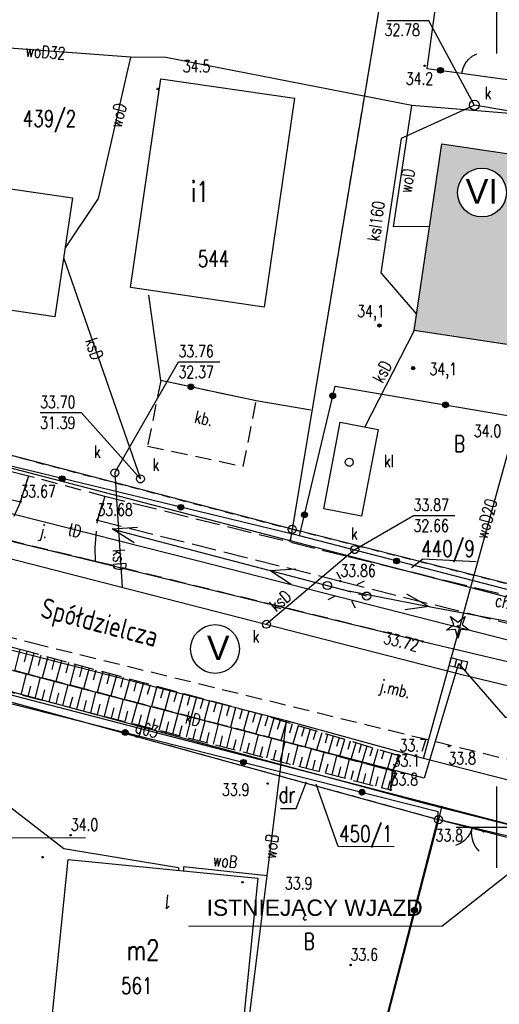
# Model space of a CAD drawing. Header units: millimetres. Extents: x 42484 to 45713, y 27065 to 28593.
# Tile 5 of 23: x 42563 to 42592, y 28443 to 28504. Entities that reach past the tile are written whole.
import ezdxf
from ezdxf.enums import TextEntityAlignment as Align

# ---------------------------------------------------------------- set-up
doc = ezdxf.new("R2010")
doc.units = ezdxf.units.MM
for name, pattern in [('1', [2, 1, -1]), ('2', [1, 0.5, -0.5]), ('423', [2, 1.5, -0.5]), ('424', [1.5, 1, -0.5]), ('9', [1.75, 1.25, -0.5]), ('901', [0])]:
    doc.linetypes.add(name, pattern=pattern)
for name, color, linetype in [('000_Inne__niezydentyfikowane_', 7, 'Continuous'), ('202-punkt_graniczny', 7, 'Continuous'), ('203-punkt_graniczny', 7, 'Continuous'), ('210-oznaczenie_konturu_uzytku_g', 7, 'Continuous'), ('211-numer_dzialki_ewidencyjnej', 7, 'Continuous'), ('218-kontur_uzytku_gruntowego', 7, 'Continuous'), ('219-dzialka_ewidencyjna', 7, 'Continuous'), ('238-Punkt_adresowy_budynku', 7, 'Continuous'), ('312-budynek_ewidencyjny', 7, 'Continuous'), ('312-oznaczenie_budynku_ewidency', 7, 'Continuous'), ('994-Nazwa_ulicy', 7, 'Continuous'), ('brama', 7, 'Continuous'), ('chodnik', 7, 'Continuous'), ('chodnik-Atr17', 7, 'Continuous'), ('drzewo_iglaste', 7, 'Continuous'), ('furtka', 7, 'Continuous'), ('inny_obiekt_zagospodarowania_te', 7, 'Continuous'), ('jezdnia', 7, 'Continuous'), ('jezdnia-Atr17', 7, 'Continuous'), ('kratka_sciekowa', 7, 'Continuous'), ('kraweznik', 7, 'Continuous'), ('latarnia', 7, 'Continuous'), ('obszar_utwardzony', 7, 'Continuous'), ('obszar_utwardzony-Atr17', 7, 'Continuous'), ('ogrodzenie_trwale', 7, 'Continuous'), ('opisy', 7, 'Continuous'), ('osadnik__szambo', 7, 'Continuous'), ('osadnik__szambo-Atr17', 7, 'Continuous'), ('pikieta_naturalna', 7, 'Continuous'), ('pikieta_naturalna-Atr2', 7, 'Continuous'), ('pikieta_naturalna-Atr3', 7, 'Continuous'), ('pikieta_sztuczna', 7, 'Continuous'), ('pikieta_sztuczna-Atr2', 7, 'Continuous'), ('przewod_elektroenergetyczny_nis', 7, 'Continuous'), ('przewod_elektroenergetyczny_pod', 7, 'Continuous'), ('przewod_gazowy', 7, 'Continuous'), ('przewod_gazowy-Atr1', 7, 'Continuous'), ('przewod_kanalizacyjny', 7, 'Continuous'), ('przewod_kanalizacyjny-Atr1', 7, 'Continuous'), ('przewod_telekomunikacyjny_podzi', 7, 'Continuous'), ('przewod_wodociagowy', 7, 'Continuous'), ('przewod_wodociagowy-Atr1', 7, 'Continuous'), ('rzedna-Atr2', 7, 'Continuous'), ('rzedna-Atr3', 7, 'Continuous'), ('skarpa_nieumocniona', 7, 'Continuous'), ('wlaz_do_komory_lub_kanalu_-_okr', 7, 'Continuous')]:
    doc.layers.add(name, color=color, linetype=linetype)
doc.styles.add('ARIAL', font='arial.ttf')
doc.styles.get("Standard").update_dxf_attribs({"font": 'arial.ttf'})
doc.styles.add('STYL_ARIAL', font='simplex', dxfattribs={"width": 0.75, "oblique": 0.1})

# ---------------------------------------------------------------- blocks, each defined once
blk = doc.blocks.new('202')
at = {"color": 0}
blk.add_circle((0, 0), 0.25, dxfattribs=at)
blk = doc.blocks.new('203')
at = {"color": 0}
blk.add_circle((0, 0), 0.05, dxfattribs=at)
blk = doc.blocks.new('US22')
at = {"color": 7}
blk.add_polyline3d([(0, 0.25, 0), (0.1352, 0.2103, 0), (0.2274, 0.1039, 0), (0.2475, -0.0356, 0), (0.1889, -0.1637, 0), (0.0704, -0.2399, 0), (-0.0704, -0.2399, 0), (-0.1889, -0.1637, 0), (-0.2475, -0.0356, 0), (-0.2274, 0.1039, 0), (-0.1352, 0.2103, 0), (0, 0.25, 0)], dxfattribs=at)
blk = doc.blocks.new('US05')
at = {"color": 7}
for points in [[(-0.525, 0.25, 0), (-0.175, 0.25, 0)], [(-0.525, -0.25, 0), (-0.525, 0.25, 0)], [(-0.175, 0.25, 0), (0.175, 0.25, 0)], [(-0.175, -0.25, 0), (-0.175, 0.25, 0)], [(0.175, 0.25, 0), (0.525, 0.25, 0)], [(0.175, -0.25, 0), (0.175, 0.25, 0)], [(0.525, -0.25, 0), (0.525, 0.25, 0)], [(-0.525, -0.25, 0), (-0.175, -0.25, 0)], [(-0.175, -0.25, 0), (0.175, -0.25, 0)], [(0.175, -0.25, 0), (0.525, -0.25, 0)]]:
    blk.add_polyline3d(points, dxfattribs=at)
blk = doc.blocks.new('OK02')
at = {"color": 7}
for points in [[(-0.75, 1.299, 0), (-0.4963, 1.1147, 0), (-0.2865, 0.8817, 0), (-0.1297, 0.6101, 0), (-0.0328, 0.3119, 0), (0, 0, 0)], [(0, 0, 0), (0.0328, 0.3119, 0), (0.1297, 0.6101, 0), (0.2865, 0.8817, 0), (0.4963, 1.1147, 0), (0.75, 1.299, 0)]]:
    blk.add_polyline3d(points, dxfattribs=at)
blk = doc.blocks.new('OK04')
at = {"color": 7}
blk.add_polyline3d([(0, 0.001, 0), (0.0328, 0.3129, 0), (0.1297, 0.6111, 0), (0.2865, 0.8827, 0), (0.4963, 1.1157, 0), (0.75, 1.3, 0)], dxfattribs=at)
blk = doc.blocks.new('PW01')
at = {"color": 7}
blk.add_polyline3d([(0.045, 0, 0), (0.0318, -0.0318, 0), (0, -0.045, 0), (-0.0318, -0.0318, 0), (-0.045, 0, 0), (-0.0318, 0.0318, 0), (0, 0.045, 0), (0.0318, 0.0318, 0), (0.045, 0, 0)], dxfattribs=at)
blk = doc.blocks.new('921')
at = {"color": 0}
for p, q in [((-0.7, -0.25), (-0.25, 0.1)), ((-0.25, 0.1), (-0.45, 0.6)), ((-0.45, 0.6), (0, 0.25)), ((0, 0.25), (0.45, 0.6)), ((0.45, 0.6), (0.25, 0.1)), ((0.25, 0.1), (0.7, -0.25)), ((-0.15, -0.2), (-0.7, -0.25)), ((0, -0.75), (-0.15, -0.2)), ((0.15, -0.2), (0, -0.75)), ((0.7, -0.25), (0.15, -0.2))]:
    blk.add_line(p, q, dxfattribs=at)
blk.add_circle((0, 0), 0.05, dxfattribs=at)
blk = doc.blocks.new('510')
at = {"color": 0}
blk.add_circle((0, 0), 0.25, dxfattribs=at)
blk = doc.blocks.new('515')
at = {"color": 0}
for p, q in [((0, 1.25), (0, 0.75)), ((-1.25, 0), (-0.75, 0)), ((0.75, 0), (1.25, 0)), ((0, -0.75), (0, -1.25))]:
    blk.add_line(p, q, dxfattribs=at)
blk = doc.blocks.new('801')
at = {"color": 0}
for radius in [0.1, 0.09, 0.08, 0.07, 0.06, 0.05, 0.04, 0.03, 0.02, 0.01]:
    blk.add_circle((0, 0), radius, dxfattribs=at)
blk = doc.blocks.new('506')
at = {"color": 0}
blk.add_circle((0, 0), 0.3, dxfattribs=at)

msp = doc.modelspace()

# ---------------------------------------------------------------- hatches: boundary and pattern name
at = {"transparency": 33554585}
h = msp.add_hatch(color=1, dxfattribs=at)
h.set_gradient(color1=(228, 162, 119), color2=(228, 162, 119))
h.paths.add_polyline_path([(42607.803, 28483.725), (42608.274, 28486.811), (42607.41, 28486.94), (42606.502, 28487.076), (42606.812, 28489.172), (42607.441, 28493.426), (42588.561, 28496.226), (42586.861, 28484.762), (42593.518, 28483.775), (42593.186, 28481.54), (42593.348, 28481.516), (42593.787, 28481.451), (42605.435, 28479.743), (42605.717, 28481.713), (42606.231, 28481.638), (42607.457, 28481.457), (42607.758, 28483.429), (42607.803, 28483.725), (42594.018, 28483.725), (42593.216, 28484.479), (42594.019, 28484.477), (42594.018, 28483.725)])
h.paths.add_polyline_path([(42589.522, 28493.24, -1), (42592.522, 28493.24, -1)], flags=16)
h.paths.add_polyline_path([(42603.602, 28492.825), (42604.035, 28496.015), (42601.993, 28496.292), (42601.56, 28493.102)], flags=9)
h.paths.add_polyline_path([(42597.044, 28493.688), (42597.372, 28496.108), (42595.33, 28496.385), (42595.002, 28493.965)], flags=9)
h.paths.add_polyline_path([(42596.368, 28489.597), (42596.697, 28492.017), (42594.655, 28492.294), (42594.326, 28489.874)], flags=24)
h.paths.add_polyline_path([(42608.02, 28485.457), (42611.232, 28485.237), (42611.372, 28487.293), (42608.161, 28487.512)], flags=9)
h.paths.add_polyline_path([(42589.637, 28491.745), (42592.367, 28491.745), (42592.367, 28494.836), (42589.637, 28494.836)], flags=24)
h.paths.add_polyline_path([(42592.656, 28484.21), (42608.701, 28484.175), (42608.705, 28486.251), (42592.661, 28486.285)], flags=9)
h.paths.add_polyline_path([(42596.693, 28481.524), (42597.56, 28481.41), (42597.731, 28482.711), (42596.864, 28482.825)], flags=24)
h.paths.add_polyline_path([(42595.591, 28486.356), (42598.019, 28486.356), (42598.019, 28487.856), (42595.591, 28487.856)], flags=24)
h.paths.add_polyline_path([(42595.279, 28488.614), (42597.466, 28488.614), (42597.466, 28490.489), (42595.279, 28490.489)], flags=24)

# ---------------------------------------------------------------- linework, layer by layer
msp.add_line((42588.554, 28448.191), (42607.539, 28463.15))
at = {"color": 1, "lineweight": 0}
msp.add_line((42545.521, 28453.617), (42566.668, 28453.617), dxfattribs=at)
at = {"color": 7, "lineweight": 0}
msp.add_line((42572.984, 28448.191), (42588.554, 28448.191), dxfattribs=at)
for centre in [(42591.022, 28493.24), (42574.625, 28465.219)]:
    msp.add_circle(centre, 1.5)
at = {"layer": '000_Inne__niezydentyfikowane_', "color": 7}
for points in [[(42562.631, 28465.186, 0), (42562.301, 28463.886, 0)], [(42563.061, 28465.066, 0), (42562.901, 28464.426, 0)], [(42563.491, 28464.956, 0), (42563.151, 28463.666, 0)], [(42563.921, 28464.836, 0), (42563.751, 28464.196, 0)], [(42564.351, 28464.726, 0), (42564.001, 28463.446, 0)], [(42564.771, 28464.606, 0), (42564.601, 28463.966, 0)], [(42565.201, 28464.496, 0), (42564.851, 28463.216, 0)], [(42565.621, 28464.386, 0), (42565.451, 28463.746, 0)], [(42566.041, 28464.266, 0), (42565.701, 28462.996, 0)], [(42566.471, 28464.156, 0), (42566.301, 28463.516, 0)], [(42562.711, 28462.406, 0), (42563.041, 28463.696, 0)], [(42566.891, 28464.036, 0), (42566.551, 28462.776, 0)], [(42567.311, 28463.926, 0), (42567.141, 28463.296, 0)], [(42567.731, 28463.816, 0), (42567.391, 28462.556, 0)], [(42568.141, 28463.706, 0), (42567.971, 28463.076, 0)], [(42568.561, 28463.586, 0), (42568.221, 28462.336, 0)], [(42563.141, 28462.296, 0), (42563.311, 28462.936, 0)], [(42563.571, 28462.186, 0), (42563.901, 28463.466, 0)], [(42564.431, 28461.966, 0), (42564.761, 28463.246, 0)], [(42565.281, 28461.746, 0), (42565.611, 28463.026, 0)], [(42568.981, 28463.476, 0), (42568.811, 28462.856, 0)], [(42569.391, 28463.366, 0), (42569.051, 28462.116, 0)], [(42569.801, 28463.256, 0), (42569.641, 28462.636, 0)], [(42570.221, 28463.146, 0), (42569.881, 28461.906, 0)], [(42570.631, 28463.026, 0), (42570.461, 28462.416, 0)], [(42571.041, 28462.916, 0), (42570.711, 28461.686, 0)], [(42564.001, 28462.076, 0), (42564.171, 28462.716, 0)], [(42564.861, 28461.856, 0), (42565.021, 28462.496, 0)], [(42565.711, 28461.636, 0), (42565.881, 28462.276, 0)], [(42566.141, 28461.526, 0), (42566.461, 28462.796, 0)], [(42566.991, 28461.306, 0), (42567.311, 28462.576, 0)], [(42567.831, 28461.086, 0), (42568.161, 28462.356, 0)], [(42571.451, 28462.806, 0), (42571.281, 28462.196, 0)], [(42571.861, 28462.696, 0), (42571.531, 28461.476, 0)], [(42572.271, 28462.586, 0), (42572.101, 28461.976, 0)], [(42572.671, 28462.476, 0), (42572.341, 28461.256, 0)], [(42573.081, 28462.366, 0), (42572.911, 28461.756, 0)], [(42566.561, 28461.416, 0), (42566.731, 28462.046, 0)], [(42567.411, 28461.196, 0), (42567.571, 28461.826, 0)], [(42568.681, 28460.866, 0), (42569.001, 28462.136, 0)], [(42569.521, 28460.656, 0), (42569.851, 28461.916, 0)], [(42570.361, 28460.436, 0), (42570.681, 28461.696, 0)], [(42573.481, 28462.256, 0), (42573.161, 28461.046, 0)], [(42573.891, 28462.156, 0), (42573.721, 28461.546, 0)], [(42574.291, 28462.046, 0), (42573.961, 28460.836, 0)], [(42574.691, 28461.936, 0), (42574.531, 28461.336, 0)], [(42575.091, 28461.826, 0), (42574.771, 28460.626, 0)], [(42575.491, 28461.716, 0), (42575.331, 28461.116, 0)], [(42568.261, 28460.976, 0), (42568.421, 28461.606, 0)], [(42569.101, 28460.756, 0), (42569.261, 28461.396, 0)], [(42569.941, 28460.546, 0), (42570.101, 28461.176, 0)], [(42571.201, 28460.226, 0), (42571.521, 28461.476, 0)], [(42572.031, 28460.006, 0), (42572.351, 28461.256, 0)], [(42575.891, 28461.606, 0), (42575.571, 28460.416, 0)], [(42576.291, 28461.506, 0), (42576.131, 28460.906, 0)], [(42576.691, 28461.396, 0), (42576.371, 28460.206, 0)], [(42577.081, 28461.286, 0), (42576.921, 28460.696, 0)], [(42577.481, 28461.176, 0), (42577.131, 28460.006, 0)], [(42577.861, 28461.066, 0), (42577.691, 28460.486, 0)], [(42570.781, 28460.326, 0), (42570.941, 28460.956, 0)], [(42571.621, 28460.116, 0), (42571.781, 28460.736, 0)], [(42572.451, 28459.896, 0), (42572.611, 28460.526, 0)], [(42572.861, 28459.796, 0), (42573.181, 28461.036, 0)], [(42573.691, 28459.576, 0), (42574.011, 28460.816, 0)], [(42574.521, 28459.366, 0), (42574.841, 28460.606, 0)], [(42578.241, 28460.956, 0), (42577.901, 28459.806, 0)], [(42578.621, 28460.836, 0), (42578.451, 28460.266, 0)], [(42579.001, 28460.726, 0), (42578.661, 28459.606, 0)], [(42579.371, 28460.616, 0), (42579.201, 28460.056, 0)], [(42579.741, 28460.506, 0), (42579.411, 28459.396, 0)], [(42573.281, 28459.686, 0), (42573.441, 28460.306, 0)], [(42574.111, 28459.476, 0), (42574.271, 28460.096, 0)], [(42574.931, 28459.256, 0), (42575.091, 28459.876, 0)], [(42575.351, 28459.156, 0), (42575.661, 28460.386, 0)], [(42576.171, 28458.946, 0), (42576.481, 28460.176, 0)], [(42576.991, 28458.736, 0), (42577.301, 28459.956, 0)], [(42580.101, 28460.396, 0), (42579.941, 28459.846, 0)], [(42580.461, 28460.286, 0), (42580.141, 28459.196, 0)], [(42580.821, 28460.186, 0), (42580.661, 28459.646, 0)], [(42581.181, 28460.076, 0), (42580.861, 28459.006, 0)], [(42581.541, 28459.976, 0), (42581.381, 28459.436, 0)], [(42581.891, 28459.866, 0), (42581.571, 28458.806, 0)], [(42575.761, 28459.046, 0), (42575.921, 28459.666, 0)], [(42576.581, 28458.836, 0), (42576.741, 28459.456, 0)], [(42577.801, 28458.526, 0), (42578.121, 28459.746, 0)], [(42578.621, 28458.316, 0), (42578.931, 28459.526, 0)], [(42579.431, 28458.106, 0), (42579.741, 28459.306, 0)], [(42582.241, 28459.766, 0), (42582.081, 28459.236, 0)], [(42582.581, 28459.656, 0), (42582.271, 28458.616, 0)], [(42582.931, 28459.556, 0), (42582.781, 28459.036, 0)], [(42583.271, 28459.456, 0), (42582.971, 28458.426, 0)], [(42583.611, 28459.356, 0), (42583.461, 28458.846, 0)], [(42583.951, 28459.256, 0), (42583.651, 28458.236, 0)], [(42577.401, 28458.626, 0), (42577.551, 28459.236, 0)], [(42578.211, 28458.416, 0), (42578.371, 28459.026, 0)], [(42579.031, 28458.206, 0), (42579.181, 28458.816, 0)], [(42580.231, 28457.896, 0), (42580.541, 28459.086, 0)], [(42581.031, 28457.696, 0), (42581.331, 28458.876, 0)], [(42581.811, 28457.486, 0), (42582.111, 28458.656, 0)], [(42584.291, 28459.156, 0), (42584.141, 28458.646, 0)], [(42584.631, 28459.056, 0), (42584.331, 28458.056, 0)], [(42585.001, 28458.946, 0), (42584.851, 28458.446, 0)], [(42585.481, 28458.796, 0), (42585.191, 28457.816, 0)], [(42579.831, 28457.996, 0), (42579.991, 28458.596, 0)], [(42580.631, 28457.796, 0), (42580.781, 28458.386, 0)], [(42581.421, 28457.596, 0), (42581.571, 28458.176, 0)], [(42582.591, 28457.286, 0), (42582.891, 28458.446, 0)], [(42583.361, 28457.096, 0), (42583.661, 28458.236, 0)], [(42585.751, 28458.206, 0), (42585.831, 28458.166, 0)], [(42582.201, 28457.386, 0), (42582.351, 28457.976, 0)], [(42582.981, 28457.196, 0), (42583.131, 28457.766, 0)], [(42583.751, 28456.996, 0), (42583.891, 28457.566, 0)], [(42584.131, 28456.896, 0), (42584.421, 28458.026, 0)], [(42584.881, 28456.706, 0), (42585.171, 28457.826, 0)], [(42585.501, 28457.436, 0), (42585.571, 28457.426, 0)], [(42585.531, 28457.706, 0), (42585.701, 28457.676, 0)], [(42585.641, 28457.956, 0), (42585.701, 28457.926, 0)], [(42584.501, 28456.796, 0), (42584.651, 28457.366, 0)], [(42585.261, 28456.606, 0), (42585.391, 28457.116, 0)], [(42585.441, 28456.896, 0), (42585.471, 28456.896, 0)], [(42585.471, 28457.166, 0), (42585.571, 28457.156, 0)]]:
    msp.add_polyline3d(points, dxfattribs=at)
at = {"layer": '210-oznaczenie_konturu_uzytku_g', "color": 3}
msp.add_polyline3d([(42578.641, 28455.421, 0), (42579.611, 28455.421, 0), (42580.248, 28457.056, 0)], dxfattribs=at)
at = {"layer": '211-numer_dzialki_ewidencyjnej', "color": 7}
msp.add_polyline3d([(42585.625, 28453.065, 0), (42582.188, 28453.093, 0), (42580.83, 28456.918, 0)], dxfattribs=at)
at = {"layer": '218-kontur_uzytku_gruntowego', "color": 3, "linetype": '2'}
for points in [[(42585.771, 28511.006, 0), (42579.361, 28472.566, 0)], [(42535.581, 28484.056, 0), (42579.361, 28472.566, 0)], [(42579.361, 28472.566, 0), (42606.711, 28465.656, 0)], [(42577.101, 28457.826, 0), (42539.141, 28468.246, 0)], [(42588.351, 28454.736, 0), (42577.101, 28457.826, 0)], [(42588.351, 28454.736, 0), (42578.901, 28418.336, 0)], [(42578.901, 28418.336, 0), (42588.351, 28454.736, 0)], [(42625.031, 28445.286, 0), (42588.351, 28454.736, 0)]]:
    msp.add_polyline3d(points, dxfattribs=at)
at = {"layer": '219-dzialka_ewidencyjna', "color": 7}
for points in [[(42585.771, 28511.006, 0), (42579.361, 28472.566, 0)], [(42579.361, 28472.566, 0), (42535.571, 28484.056, 0)], [(42579.241, 28471.866, 0), (42535.711, 28483.176, 0)], [(42579.361, 28472.566, 0), (42579.241, 28471.866, 0)], [(42606.711, 28465.656, 0), (42579.361, 28472.566, 0)], [(42606.611, 28464.766, 0), (42579.241, 28471.866, 0)], [(42588.351, 28454.736, 0), (42539.141, 28468.246, 0)], [(42588.541, 28455.516, 0), (42539.281, 28468.296, 0)], [(42588.541, 28455.516, 0), (42588.351, 28454.736, 0)], [(42625.401, 28445.936, 0), (42588.541, 28455.516, 0)], [(42588.351, 28454.736, 0), (42578.901, 28418.336, 0)], [(42625.031, 28445.286, 0), (42588.351, 28454.736, 0)]]:
    msp.add_polyline3d(points, dxfattribs=at)
at = {"layer": '312-budynek_ewidencyjny', "color": 7}
for points in [[(42569.431, 28487.406, 0), (42571.291, 28500.216, 0)], [(42571.291, 28500.216, 0), (42579.501, 28499.026, 0)], [(42579.501, 28499.026, 0), (42577.641, 28486.206, 0)], [(42586.861, 28484.762, 0), (42588.561, 28496.226, 0)], [(42588.561, 28496.226, 0), (42607.441, 28493.426, 0)], [(42561.201, 28493.596, 0), (42565.861, 28492.916, 0)], [(42565.861, 28492.916, 0), (42564.781, 28485.606, 0)], [(42577.641, 28486.206, 0), (42569.431, 28487.406, 0)], [(42564.781, 28485.606, 0), (42559.771, 28486.346, 0)], [(42593.518, 28483.775, 0), (42586.861, 28484.762, 0)], [(42564.641, 28442.826, 0), (42565.611, 28452.296, 0)], [(42565.611, 28452.296, 0), (42577.261, 28451.156, 0)], [(42577.261, 28451.156, 0), (42576.291, 28441.616, 0)]]:
    msp.add_polyline3d(points, dxfattribs=at)
at = {"layer": 'brama', "color": 7}
msp.add_polyline3d([(42592.541, 28453.736, 0), (42588.321, 28454.746, 0)], dxfattribs=at)
at = {"layer": 'chodnik', "color": 7, "linetype": '423'}
for points in [[(42541.101, 28481.296, 0), (42540.741, 28479.716, 0), (42554.171, 28476.416, 0), (42562.671, 28474.256, 0), (42563.161, 28475.836, 0), (42554.801, 28477.856, 0), (42554.861, 28478.176, 0), (42553.831, 28478.436, 0), (42553.741, 28478.116, 0), (42541.101, 28481.296, 0)], [(42567.851, 28474.586, 0), (42567.401, 28473.126, 0), (42582.331, 28469.386, 0), (42605.354, 28463.577, 0), (42605.633, 28465.303, 0), (42582.671, 28470.906, 0), (42567.851, 28474.586, 0)]]:
    msp.add_polyline3d(points, dxfattribs=at)
at = {"layer": 'furtka', "color": 7}
msp.add_polyline3d([(42589.791, 28500.566, 0), (42590.781, 28500.436, 0)], dxfattribs=at)
at = {"layer": 'inny_obiekt_zagospodarowania_te', "color": 7, "linetype": '1'}
msp.add_polyline3d([(42536.059, 28416.65, 0), (42537.771, 28428.176, 0), (42578.671, 28417.496, 0), (42588.351, 28454.736, 0)], dxfattribs=at)
at = {"layer": 'jezdnia', "color": 7, "linetype": '424'}
for points in [[(42561.611, 28471.966, 0), (42567.271, 28470.596, 0), (42567.261, 28471.456, 0), (42567.401, 28473.126, 0), (42567.851, 28474.586, 0), (42563.161, 28475.836, 0), (42562.671, 28474.256, 0), (42561.941, 28472.616, 0), (42561.611, 28471.966, 0)], [(42567.271, 28470.596, 0), (42561.611, 28471.966, 0)], [(42567.451, 28470.556, 0), (42567.271, 28470.596, 0)], [(42587.381, 28465.676, 0), (42567.451, 28470.556, 0)], [(42548.391, 28469.416, 0), (42563.411, 28465.586, 0)], [(42563.411, 28465.586, 0), (42595.941, 28457.636, 0)]]:
    msp.add_polyline3d(points, dxfattribs=at)
at = {"layer": 'kraweznik', "color": 7}
msp.add_polyline3d([(42549.751, 28475.086, 0), (42561.611, 28471.966, 0), (42567.271, 28470.596, 0), (42567.451, 28470.556, 0), (42587.381, 28465.676, 0), (42592.597, 28464.455, 0), (42604.189, 28461.599, 0), (42605.257, 28462.636, 0), (42605.354, 28463.577, 0), (42605.633, 28465.303, 0), (42609.801, 28464.087, 0)], dxfattribs=at)
at = {"layer": 'latarnia', "color": 7, "linetype": '2'}
msp.add_polyline3d([(42581.511, 28469.116, 0), (42584.141, 28468.426, 0)], dxfattribs=at)
at = {"layer": 'obszar_utwardzony', "color": 7, "linetype": '424'}
msp.add_polyline3d([(42577.161, 28480.456, 0), (42571.291, 28481.696, 0), (42570.481, 28477.676, 0), (42576.361, 28476.426, 0), (42577.161, 28480.456, 0)], dxfattribs=at)
at = {"layer": 'ogrodzenie_trwale', "color": 7, "linetype": '901'}
for points in [[(42589.261, 28512.706, 0), (42587.641, 28500.856, 0)], [(42587.641, 28500.856, 0), (42589.791, 28500.566, 0)], [(42590.781, 28500.436, 0), (42600.711, 28499.086, 0)], [(42580.501, 28479.876, 0), (42577.161, 28480.456, 0), (42571.291, 28481.696, 0), (42570.561, 28486.946, 0)], [(42603.764, 28472.931, 0), (42606.346, 28472.524, 0), (42605.484, 28465.54, 0), (42579.811, 28472.156, 0), (42582.001, 28481.356, 0), (42603.351, 28477.736, 0)], [(42579.811, 28472.156, 0), (42554.861, 28478.176, 0)], [(42547.291, 28465.596, 0), (42588.331, 28455.246, 0)], [(42537.771, 28428.176, 0), (42578.671, 28417.496, 0), (42578.901, 28418.336, 0), (42588.321, 28454.746, 0), (42588.331, 28455.246, 0)]]:
    msp.add_polyline3d(points, dxfattribs=at)
at = {"layer": 'ogrodzenie_trwale', "color": 7}
for centre, radius in [((42588.472, 28500.744), 0.175), ((42588.472, 28500.744), 0.158), ((42588.472, 28500.744), 0.14), ((42588.472, 28500.744), 0.122), ((42588.472, 28500.744), 0.105), ((42588.472, 28500.744), 0.0875), ((42588.472, 28500.744), 0.07), ((42588.472, 28500.744), 0.0525), ((42588.472, 28500.744), 0.035), ((42573.14, 28481.306), 0.175), ((42573.14, 28481.306), 0.158), ((42573.14, 28481.306), 0.14), ((42573.14, 28481.306), 0.122), ((42573.14, 28481.306), 0.105), ((42573.14, 28481.306), 0.0875), ((42573.14, 28481.306), 0.07), ((42573.14, 28481.306), 0.0525), ((42573.14, 28481.306), 0.035), ((42581.857, 28480.754), 0.175), ((42581.857, 28480.754), 0.158), ((42581.857, 28480.754), 0.14), ((42581.857, 28480.754), 0.122), ((42581.857, 28480.754), 0.105), ((42581.857, 28480.754), 0.0875), ((42581.857, 28480.754), 0.07), ((42581.857, 28480.754), 0.0525), ((42581.857, 28480.754), 0.035), ((42588.784, 28480.206), 0.175), ((42588.784, 28480.206), 0.158), ((42588.784, 28480.206), 0.14), ((42588.784, 28480.206), 0.122), ((42588.784, 28480.206), 0.105), ((42588.784, 28480.206), 0.0875), ((42588.784, 28480.206), 0.07), ((42588.784, 28480.206), 0.0525), ((42588.784, 28480.206), 0.035), ((42565.229, 28475.675), 0.175), ((42565.229, 28475.675), 0.158), ((42565.229, 28475.675), 0.14), ((42565.229, 28475.675), 0.122), ((42565.229, 28475.675), 0.105), ((42565.229, 28475.675), 0.0875), ((42565.229, 28475.675), 0.07), ((42565.229, 28475.675), 0.0525), ((42565.229, 28475.675), 0.035), ((42572.52, 28473.916), 0.175), ((42572.52, 28473.916), 0.158), ((42572.52, 28473.916), 0.14), ((42572.52, 28473.916), 0.122), ((42572.52, 28473.916), 0.105), ((42572.52, 28473.916), 0.0875), ((42572.52, 28473.916), 0.07), ((42572.52, 28473.916), 0.0525), ((42572.52, 28473.916), 0.035), ((42580.121, 28473.457), 0.175), ((42580.121, 28473.457), 0.158), ((42580.121, 28473.457), 0.14), ((42580.121, 28473.457), 0.122), ((42580.121, 28473.457), 0.105), ((42580.121, 28473.457), 0.0875), ((42580.121, 28473.457), 0.07), ((42580.121, 28473.457), 0.0525), ((42580.121, 28473.457), 0.035), ((42585.779, 28470.619), 0.175), ((42585.779, 28470.619), 0.158), ((42585.779, 28470.619), 0.14), ((42585.779, 28470.619), 0.122), ((42585.779, 28470.619), 0.105), ((42585.779, 28470.619), 0.0875), ((42585.779, 28470.619), 0.07), ((42585.779, 28470.619), 0.0525), ((42585.779, 28470.619), 0.035), ((42569.108, 28460.094), 0.175), ((42569.108, 28460.094), 0.158), ((42569.108, 28460.094), 0.14), ((42569.108, 28460.094), 0.122), ((42569.108, 28460.094), 0.105), ((42569.108, 28460.094), 0.0875), ((42569.108, 28460.094), 0.07), ((42569.108, 28460.094), 0.0525), ((42569.108, 28460.094), 0.035), ((42576.38, 28458.26), 0.175), ((42576.38, 28458.26), 0.158), ((42576.38, 28458.26), 0.14), ((42576.38, 28458.26), 0.122), ((42576.38, 28458.26), 0.105), ((42576.38, 28458.26), 0.0875), ((42576.38, 28458.26), 0.07), ((42576.38, 28458.26), 0.0525), ((42576.38, 28458.26), 0.035), ((42583.652, 28456.426), 0.175), ((42583.652, 28456.426), 0.158), ((42583.652, 28456.426), 0.14), ((42583.652, 28456.426), 0.122), ((42583.652, 28456.426), 0.105), ((42583.652, 28456.426), 0.0875), ((42583.652, 28456.426), 0.07), ((42583.652, 28456.426), 0.0525), ((42583.652, 28456.426), 0.035), ((42586.88, 28449.179), 0.175), ((42586.88, 28449.179), 0.158), ((42586.88, 28449.179), 0.14), ((42586.88, 28449.179), 0.122), ((42586.88, 28449.179), 0.105), ((42586.88, 28449.179), 0.0875), ((42586.88, 28449.179), 0.07), ((42586.88, 28449.179), 0.0525), ((42586.88, 28449.179), 0.035)]:
    msp.add_circle(centre, radius, dxfattribs=at)
at = {"layer": 'opisy', "color": 7}
for points in [[(42591.931, 28501.776, 0), (42591.931, 28506.776, 0)], [(42591.931, 28451.776, 0), (42591.931, 28456.776, 0)], [(42589.431, 28454.276, 0), (42594.431, 28454.276, 0)]]:
    msp.add_polyline3d(points, dxfattribs=at)
at = {"layer": 'osadnik__szambo', "color": 34}
msp.add_polyline3d([(42582.321, 28479.136, 0), (42584.651, 28478.686, 0), (42583.631, 28473.376, 0), (42581.301, 28473.826, 0), (42582.321, 28479.136, 0)], dxfattribs=at)
at = {"layer": 'przewod_elektroenergetyczny_nis', "color": 1}
for points in [[(42569.653, 28471.742, 0), (42568.301, 28472.592, 0), (42569.861, 28472.696, 0)], [(42568.331, 28472.583, 0), (42582.852, 28468.767, 0)], [(42579.293, 28469.175, 0), (42577.997, 28470.039, 0), (42579.581, 28470.129, 0)], [(42582.85, 28468.787, 0), (42587.762, 28467.825, 0), (42597.546, 28465.996, 0)], [(42586.385, 28468.599, 0), (42587.753, 28467.825, 0), (42586.295, 28467.627, 0)]]:
    msp.add_polyline3d(points, dxfattribs=at)
at = {"layer": 'przewod_elektroenergetyczny_pod', "color": 7}
msp.add_polyline3d([(42590.658, 28470.572, 0), (42587.399, 28470.738, 0), (42586.7, 28470.206, 0)], dxfattribs=at)
at = {"layer": 'przewod_gazowy', "color": 40}
msp.add_polyline3d([(42535.931, 28462.166, 0), (42536.991, 28465.616, 0), (42538.401, 28467.936, 0), (42541.471, 28468.166, 0), (42587.481, 28455.746, 0), (42593.771, 28454.156, 0)], dxfattribs=at)
at = {"layer": 'przewod_kanalizacyjny', "color": 34}
for points in [[(42590.556, 28498.599, 0), (42586.054, 28496.554, 0), (42584.807, 28488.303, 0), (42587.01, 28485.767, 0)], [(42610.718, 28495.14, 0), (42590.556, 28498.599, 0)], [(42565.321, 28489.256, 0), (42570.041, 28475.666, 0)], [(42586.861, 28484.762, 0), (42583.811, 28478.816, 0)], [(42531.861, 28478.686, 0), (42559.461, 28471.436, 0), (42589.791, 28463.656, 0), (42606.761, 28459.566, 0), (42629.271, 28453.846, 0)], [(42568.471, 28476.026, 0), (42568.921, 28469.006, 0)], [(42583.211, 28471.316, 0), (42577.781, 28466.736, 0)], [(42589.581, 28464.316, 0), (42587.471, 28457.276, 0), (42552.261, 28466.466, 0), (42536.981, 28469.726, 0)]]:
    msp.add_polyline3d(points, dxfattribs=at)
at = {"layer": 'przewod_telekomunikacyjny_podzi', "color": 30}
for points in [[(42533.361, 28484.626, 0), (42535.531, 28482.566, 0), (42539.781, 28479.186, 0), (42573.521, 28470.656, 0), (42604.241, 28462.806, 0), (42625.921, 28457.706, 0), (42634.371, 28455.326, 0)], [(42541.521, 28448.956, 0), (42542.431, 28454.206, 0), (42544.881, 28456.146, 0), (42549.151, 28456.666, 0), (42552.091, 28457.996, 0), (42557.231, 28457.856, 0), (42560.881, 28456.386, 0), (42565.331, 28452.966, 0), (42572.371, 28451.796, 0), (42572.381, 28451.636, 0)]]:
    msp.add_polyline3d(points, dxfattribs=at)
at = {"layer": 'przewod_wodociagowy', "color": 5}
for points in [[(42613.871, 28496.406, 0), (42608.731, 28496.786, 0), (42586.711, 28498.576, 0), (42571.601, 28501.536, 0), (42569.421, 28501.546, 0), (42559.491, 28502.286, 0)], [(42569.421, 28501.546, 0), (42567.441, 28492.876, 0), (42565.411, 28489.856, 0)], [(42587.809, 28491.156, 0), (42585.581, 28491.146, 0), (42586.711, 28498.576, 0)], [(42587.441, 28458.486, 0), (42593.787, 28481.451, 0)], [(42663.781, 28439.396, 0), (42645.691, 28443.546, 0), (42636.561, 28445.926, 0), (42635.121, 28446.296, 0), (42587.441, 28458.486, 0), (42579.011, 28460.806, 0), (42544.421, 28469.676, 0), (42533.641, 28472.506, 0), (42532.881, 28472.636, 0)], [(42577.821, 28451.296, 0), (42579.011, 28460.806, 0)], [(42577.821, 28451.296, 0), (42572.691, 28451.846, 0), (42572.691, 28451.606, 0)], [(42575.561, 28433.236, 0), (42577.821, 28451.296, 0)]]:
    msp.add_polyline3d(points, dxfattribs=at)
at = {"layer": 'rzedna-Atr2', "color": 7}
for points in [[(42590.552, 28498.635, 0), (42587.762, 28503.782, 0), (42585.204, 28503.782, 0)], [(42568.471, 28476.026, 0), (42572.381, 28482.856, 0), (42574.923, 28482.856, 0)], [(42570.041, 28475.666, 0), (42566.411, 28479.726, 0), (42563.879, 28479.726, 0)], [(42583.211, 28471.316, 0), (42586.821, 28473.416, 0), (42589.363, 28473.416, 0)], [(42589.581, 28464.316, 0), (42592.459, 28461.026, 0), (42595.134, 28461.026, 0)]]:
    msp.add_polyline3d(points, dxfattribs=at)
at = {"layer": 'skarpa_nieumocniona', "color": 7, "linetype": '9'}
for points in [[(42548.121, 28468.846, 0), (42547.741, 28467.816, 0), (42559.261, 28464.686, 0), (42578.801, 28459.566, 0), (42585.531, 28457.726, 0), (42585.961, 28458.656, 0), (42577.321, 28461.226, 0), (42563.121, 28465.056, 0), (42553.401, 28467.556, 0), (42548.121, 28468.846, 0)], [(42548.121, 28468.846, 0), (42547.741, 28467.816, 0), (42559.261, 28464.686, 0), (42578.801, 28459.566, 0), (42585.531, 28457.726, 0), (42585.961, 28458.656, 0), (42577.321, 28461.226, 0), (42563.121, 28465.056, 0), (42553.401, 28467.556, 0), (42548.121, 28468.846, 0)], [(42547.541, 28466.306, 0), (42585.411, 28456.566, 0), (42585.531, 28457.726, 0), (42578.801, 28459.566, 0), (42559.261, 28464.686, 0), (42547.741, 28467.816, 0), (42547.541, 28466.306, 0)], [(42547.541, 28466.306, 0), (42585.411, 28456.566, 0), (42585.531, 28457.726, 0), (42578.801, 28459.566, 0), (42559.261, 28464.686, 0), (42547.741, 28467.816, 0), (42547.541, 28466.306, 0)], [(42585.411, 28456.566, 0), (42585.961, 28458.656, 0), (42585.531, 28457.726, 0), (42585.411, 28456.566, 0)], [(42585.411, 28456.566, 0), (42585.961, 28458.656, 0), (42585.531, 28457.726, 0), (42585.411, 28456.566, 0)]]:
    msp.add_polyline3d(points, dxfattribs=at)

# ---------------------------------------------------------------- block references
at = {"layer": '202-punkt_graniczny', "color": 7}
for p in [(42579.361, 28472.566), (42588.351, 28454.736)]:
    msp.add_blockref('202', p, dxfattribs=at)
at = {"layer": '203-punkt_graniczny', "color": 7}
for p in [(42579.241, 28471.866), (42588.541, 28455.516)]:
    msp.add_blockref('203', p, dxfattribs=at)
at = {"layer": 'brama', "color": 7, "rotation": 166.54164}
msp.add_blockref('OK02', (42590.431, 28454.241), dxfattribs=at)
at = {"layer": 'drzewo_iglaste', "color": 3}
msp.add_blockref('921', (42589.551, 28466.616), dxfattribs=at)
at = {"layer": 'furtka', "color": 7, "rotation": 352.51801}
msp.add_blockref('OK04', (42589.791, 28500.566), dxfattribs=at)
at = {"layer": 'jezdnia', "color": 7}
msp.add_blockref('506', (42590.562, 28498.607, 34.174), dxfattribs=at)
at = {"layer": 'kratka_sciekowa', "color": 34, "rotation": 346.0837}
msp.add_blockref('US05', (42589.581, 28464.316), dxfattribs=at)
at = {"layer": 'latarnia', "color": 7, "rotation": 117.14122}
msp.add_blockref('515', (42582.687, 28468.83), dxfattribs=at)
at = {"layer": 'pikieta_naturalna', "color": 7}
for p in [(42587.511, 28501.026), (42571.111, 28499.596), (42589.001, 28459.246), (42585.961, 28458.656), (42585.531, 28457.726), (42577.851, 28456.956), (42585.411, 28456.566), (42588.321, 28454.746), (42565.761, 28453.786), (42564.041, 28452.436), (42576.311, 28450.896), (42582.951, 28445.816)]:
    msp.add_blockref('PW01', p, dxfattribs=at)
at = {"layer": 'pikieta_naturalna-Atr3', "color": 7}
for p in [(42584.726, 28485.079, 34.075), (42586.798, 28482.466, 34.128)]:
    msp.add_blockref('801', p, dxfattribs=at)
at = {"layer": 'pikieta_sztuczna', "color": 7}
for p in [(42562.671, 28474.256), (42567.401, 28473.126), (42582.331, 28469.386), (42587.381, 28465.676), (42591.121, 28454.016)]:
    msp.add_blockref('PW01', p, dxfattribs=at)
at = {"layer": 'przewod_elektroenergetyczny_nis', "color": 7}
for p in [(42581.521, 28469.116), (42583.941, 28468.466)]:
    msp.add_blockref('510', p, dxfattribs=at)
at = {"layer": 'wlaz_do_komory_lub_kanalu_-_okr', "color": 7}
for p in [(42582.871, 28476.686), (42568.471, 28476.026), (42570.041, 28475.666), (42583.211, 28471.316)]:
    msp.add_blockref('US22', p, dxfattribs=at)
at = {"layer": 'wlaz_do_komory_lub_kanalu_-_okr', "color": 7, "rotation": 345.61387}
msp.add_blockref('US22', (42577.781, 28466.736), dxfattribs=at)

# ---------------------------------------------------------------- texts
at = {"char_height": 1.5, "attachment_point": 1}
for s, insert in [('VI', (42590.021, 28494.064)), ('V', (42574.123, 28466.043))]:
    msp.add_mtext_dynamic_manual_height_columns(s, width=49.94873, gutter_width=12.5, heights=[0], dxfattribs=dict(at, insert=insert))
at = {"insert": (42574.111, 28449.835), "char_height": 1, "attachment_point": 1, "rotation": 359.98444, "style": 'ARIAL'}
msp.add_mtext_dynamic_manual_height_columns('ISTNIEJĄCY WJAZD', width=850.08319, gutter_width=12.5, heights=[0], dxfattribs=at)
at = {"layer": '210-oznaczenie_konturu_uzytku_g', "color": 3, "style": 'STYL_ARIAL', "width": 0.75}
for s, p in [('B', (42589.319, 28477.019)), ('dr', (42578.531, 28455.478)), ('B', (42580.072, 28446.462))]:
    msp.add_text(s, height=1, dxfattribs=at).set_placement(p, align=Align.BOTTOM_LEFT)
at = {"layer": '211-numer_dzialki_ewidencyjnej', "color": 7, "style": 'STYL_ARIAL', "width": 0.75}
for s, p in [('439/2', (42562.817, 28498.283)), ('450/1', (42582.253, 28454.372))]:
    msp.add_text(s, height=1, dxfattribs=at).set_placement(p, align=Align.TOP_LEFT)
msp.add_text('440/9', height=1, dxfattribs=at).set_placement((42587.303, 28470.579), align=Align.BOTTOM_LEFT)
at = {"layer": '238-Punkt_adresowy_budynku', "color": 7, "style": 'STYL_ARIAL', "width": 0.75}
msp.add_text('1', height=0.875, rotation=175.142, dxfattribs=at).set_placement((42571.777, 28450.388), align=Align.BOTTOM_CENTER)
at = {"layer": '312-oznaczenie_budynku_ewidency', "color": 7, "style": 'STYL_ARIAL', "width": 0.75}
msp.add_text('i1', height=1.25, dxfattribs=at).set_placement((42573.701, 28493.302), align=Align.MIDDLE_CENTER)
for s, height, p in [('544', 1, (42573.571, 28489.676)), ('m2', 1.25, (42569.191, 28447.354)), ('561', 1, (42568.851, 28445.046))]:
    msp.add_text(s, height=height, dxfattribs=at).set_placement(p, align=Align.TOP_LEFT)
at = {"layer": '994-Nazwa_ulicy', "color": 7, "style": 'STYL_ARIAL', "width": 0.75}
msp.add_text('Spółdzielcza', height=1.25, rotation=345.402, dxfattribs=at).set_placement((42563.737, 28466.816), align=Align.BOTTOM_LEFT)
at = {"layer": 'chodnik-Atr17', "color": 7, "style": 'STYL_ARIAL', "width": 0.75}
msp.add_text('ch.kb.', height=0.75, rotation=345.835, dxfattribs=at).set_placement((42591.721, 28467.657), align=Align.BOTTOM_LEFT)
at = {"layer": 'jezdnia', "color": 7, "style": 'STYL_ARIAL', "width": 0.75}
msp.add_text('k', height=0.75, dxfattribs=at).set_placement((42591.187, 28499.727), align=Align.TOP_LEFT)
at = {"layer": 'jezdnia-Atr17', "color": 7, "style": 'STYL_ARIAL', "width": 0.75}
for s, rotation, p in [('j.', 346.393, (42563.75, 28471.906)), ('j.mb.', 346.266, (42584.631, 28462.407))]:
    msp.add_text(s, height=0.75, rotation=rotation, dxfattribs=at).set_placement(p, align=Align.BOTTOM_LEFT)
at = {"layer": 'obszar_utwardzony-Atr17', "color": 7, "style": 'STYL_ARIAL', "width": 0.75}
msp.add_text('kb.', height=0.75, rotation=347.998, dxfattribs=at).set_placement((42573.27, 28478.897), align=Align.BOTTOM_LEFT)
at = {"layer": 'osadnik__szambo-Atr17', "color": 34, "style": 'STYL_ARIAL', "width": 0.75}
msp.add_text('kl', height=0.75, dxfattribs=at).set_placement((42585.011, 28476.158), align=Align.BOTTOM_LEFT)
at = {"layer": 'pikieta_naturalna-Atr2', "color": 7, "style": 'STYL_ARIAL', "width": 0.75}
for s, p in [('34.5', (42572.641, 28500.398)), ('34.2', (42586.341, 28499.638)), ('34.0', (42590.521, 28477.998)), ('33.7', (42585.961, 28458.698)), ('33.1', (42585.531, 28457.768)), ('33.8', (42588.966, 28457.909)), ('33.8', (42585.411, 28456.608)), ('33.9', (42575.051, 28455.978)), ('34.0', (42565.761, 28453.828)), ('33.8', (42588.179, 28453.179)), ('33.9', (42578.921, 28450.228)), ('33.6', (42582.951, 28445.858))]:
    msp.add_text(s, height=0.75, dxfattribs=at).set_placement(p, align=Align.BOTTOM_LEFT)
at = {"layer": 'pikieta_naturalna-Atr3', "color": 7, "style": 'STYL_ARIAL', "width": 0.75}
msp.add_text('34,1', height=0.75, dxfattribs=at).set_placement((42587.798, 28482.779), align=Align.TOP_LEFT)
at = {"layer": 'pikieta_sztuczna-Atr2', "color": 7, "style": 'STYL_ARIAL', "width": 0.75}
for s, p in [('33.67', (42562.671, 28474.298)), ('33.68', (42567.401, 28473.168)), ('33.86', (42582.331, 28469.428))]:
    msp.add_text(s, height=0.75, dxfattribs=at).set_placement(p, align=Align.BOTTOM_LEFT)
msp.add_text('33.72', height=0.75, rotation=346.241, dxfattribs=at).set_placement((42584.871, 28465.347), align=Align.BOTTOM_LEFT)
at = {"layer": 'przewod_gazowy-Atr1', "color": 40, "style": 'STYL_ARIAL', "width": 0.75}
msp.add_text('g63', height=0.75, rotation=344.893, dxfattribs=at).set_placement((42569.745, 28460.466), align=Align.MIDDLE_LEFT)
at = {"layer": 'przewod_kanalizacyjny', "color": 34, "style": 'STYL_ARIAL', "width": 0.75}
msp.add_text('ksI160', height=0.75, rotation=81.8019, dxfattribs=at).set_placement((42584.934, 28490.185), align=Align.BOTTOM_LEFT)
at = {"layer": 'przewod_kanalizacyjny', "color": 7, "style": 'STYL_ARIAL', "width": 0.75}
msp.add_text('34,1', height=0.75, dxfattribs=at).set_placement((42583.355, 28486.337), align=Align.TOP_LEFT)
at = {"layer": 'przewod_kanalizacyjny-Atr1', "color": 34, "style": 'STYL_ARIAL', "width": 0.75}
for s, rotation, p in [('ksD', 289.14, (42566.992, 28484.266)), ('ksD', 62.554, (42584.579, 28481.659)), ('ksD', 273.668, (42568.709, 28471.352)), ('ksD', 40.146, (42578.123, 28467.753)), ('kD', 345.372, (42572.825, 28461.036))]:
    msp.add_text(s, height=0.75, rotation=rotation, dxfattribs=at).set_placement(p, align=Align.MIDDLE_LEFT)
at = {"layer": 'przewod_telekomunikacyjny_podzi', "color": 30, "style": 'STYL_ARIAL', "width": 0.75}
msp.add_text('tD', height=0.75, rotation=345.812, dxfattribs=at).set_placement((42565.616, 28472.588), align=Align.MIDDLE_LEFT)
at = {"layer": 'przewod_wodociagowy-Atr1', "color": 5, "style": 'STYL_ARIAL', "width": 0.75}
for s, rotation, p in [('woD32', 355.737, (42562.976, 28501.964)), ('woD', 77.135, (42568.502, 28497.253)), ('woD', 81.353, (42586.303, 28493.227)), ('woD20', 74.562, (42590.967, 28472.029)), ('woB', 82.867, (42577.975, 28452.357)), ('woB', 353.881, (42574.497, 28452.284))]:
    msp.add_text(s, height=0.75, rotation=rotation, dxfattribs=at).set_placement(p, align=Align.MIDDLE_LEFT)
at = {"layer": 'rzedna-Atr2', "color": 34, "style": 'STYL_ARIAL', "width": 0.75}
for s, p in [('33.76', (42572.381, 28482.906)), ('33.70', (42563.879, 28479.776)), ('33.87', (42586.821, 28473.465))]:
    msp.add_text(s, height=0.75, dxfattribs=at).set_placement(p, align=Align.BOTTOM_LEFT)
at = {"layer": 'rzedna-Atr3', "color": 34, "style": 'STYL_ARIAL', "width": 0.75}
for s, p in [('32.78', (42585.043, 28502.633)), ('32.37', (42572.381, 28481.63)), ('31.39', (42563.879, 28478.501)), ('32.66', (42586.821, 28472.19))]:
    msp.add_text(s, height=0.75, dxfattribs=at).set_placement(p, align=Align.BOTTOM_LEFT)
at = {"layer": 'wlaz_do_komory_lub_kanalu_-_okr', "color": 7, "style": 'STYL_ARIAL', "width": 0.75}
for p in [(42567.181, 28476.738), (42570.781, 28475.938), (42585.011, 28476.148), (42582.983, 28471.707), (42576.929, 28465.398)]:
    msp.add_text('k', height=0.75, dxfattribs=at).set_placement(p, align=Align.BOTTOM_LEFT)

doc.saveas('drawing.dxf')
